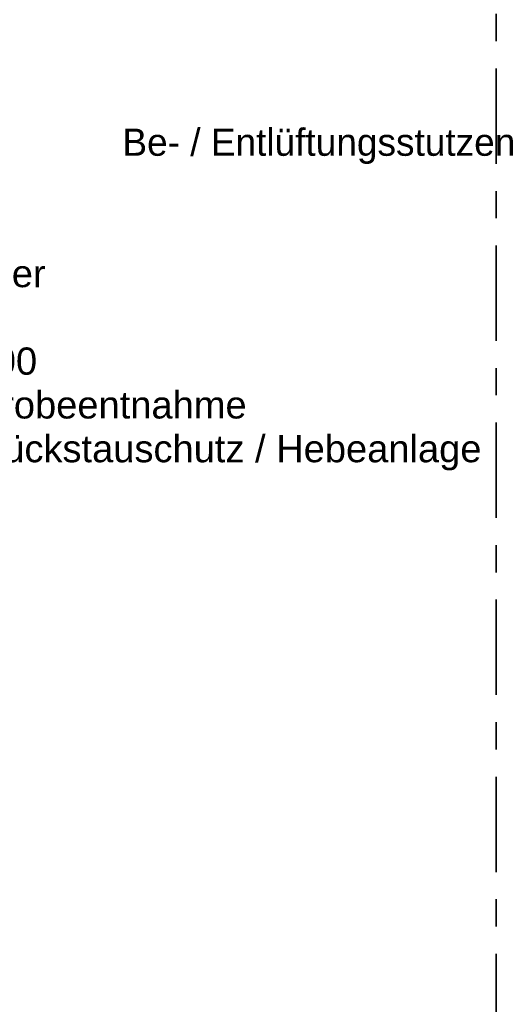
# Model space of a CAD drawing. Header units: metres. Extents: x 1333.9 to 1416.6, y -82.7 to -2.5.
# Tile 47 of 160: x 1359.4 to 1361.2, y -12.4 to -8.8. Entities that reach past the tile are written whole.
import ezdxf

# ---------------------------------------------------------------- set-up
doc = ezdxf.new("R2010")
doc.units = ezdxf.units.M
doc.linetypes.add('AUSGEZOGEN', pattern=[0])
doc.linetypes.add('STRICHPUNKT2_S5', pattern=[0.5, 0.35, -0.05, 0.05, -0.05])
doc.layers.add('XR$3$Achsen', color=4, linetype='AUSGEZOGEN', lineweight=13)
doc.layers.add('XR$5$ZR_Objekte', color=30, linetype='AUSGEZOGEN', lineweight=13)
doc.styles.add('ARIAL', font='arial.ttf')

msp = doc.modelspace()

# ---------------------------------------------------------------- linework, layer by layer
at = {"layer": 'XR$3$Achsen', "color": 35, "linetype": 'STRICHPUNKT2_S5', "lineweight": 35, "transparency": 33554687}
msp.add_line((1361.1501, -3.7941), (1361.1501, -15.8182), dxfattribs=at)

# ---------------------------------------------------------------- texts
at = {"layer": 'XR$5$ZR_Objekte', "linetype": 'AUSGEZOGEN', "lineweight": 18, "transparency": 33554687, "insert": (1359.7777, -9.345), "char_height": 0.1, "width": 1.536777, "attachment_point": 7, "style": 'ARIAL'}
msp.add_mtext('\\W1.00;Be- / Entlüftungsstutzen', dxfattribs=at)
at = {"layer": 'XR$5$ZR_Objekte', "linetype": 'AUSGEZOGEN', "lineweight": 18, "transparency": 33554687, "insert": (1358.588, -9.6971), "char_height": 0.1, "width": 2.568532, "attachment_point": 1, "line_spacing_factor": 0.963855, "style": 'ARIAL'}
msp.add_mtext('\\A1;{\\fArial|i0|b0;\\H0.100000;\\W1.000000;\\C30;LF-Abscheider }\\P{\\fArial|i0|b0;\\H0.100000;\\W1.000000;\\C30;ACO NG6}\\P{\\fArial|i0|b0;\\H0.100000;\\W1.000000;\\C30;Dom.Kl.-D400}\\P{\\fArial|i0|b0;\\H0.100000;\\W1.000000;\\C30;mit integr. Probeentnahme}\\P{\\fArial|i0|b0;\\H0.100000;\\W1.000000;\\C30;mit integr. Rückstauschutz / Hebeanlage}\\P', dxfattribs=at)

doc.saveas('drawing.dxf')
